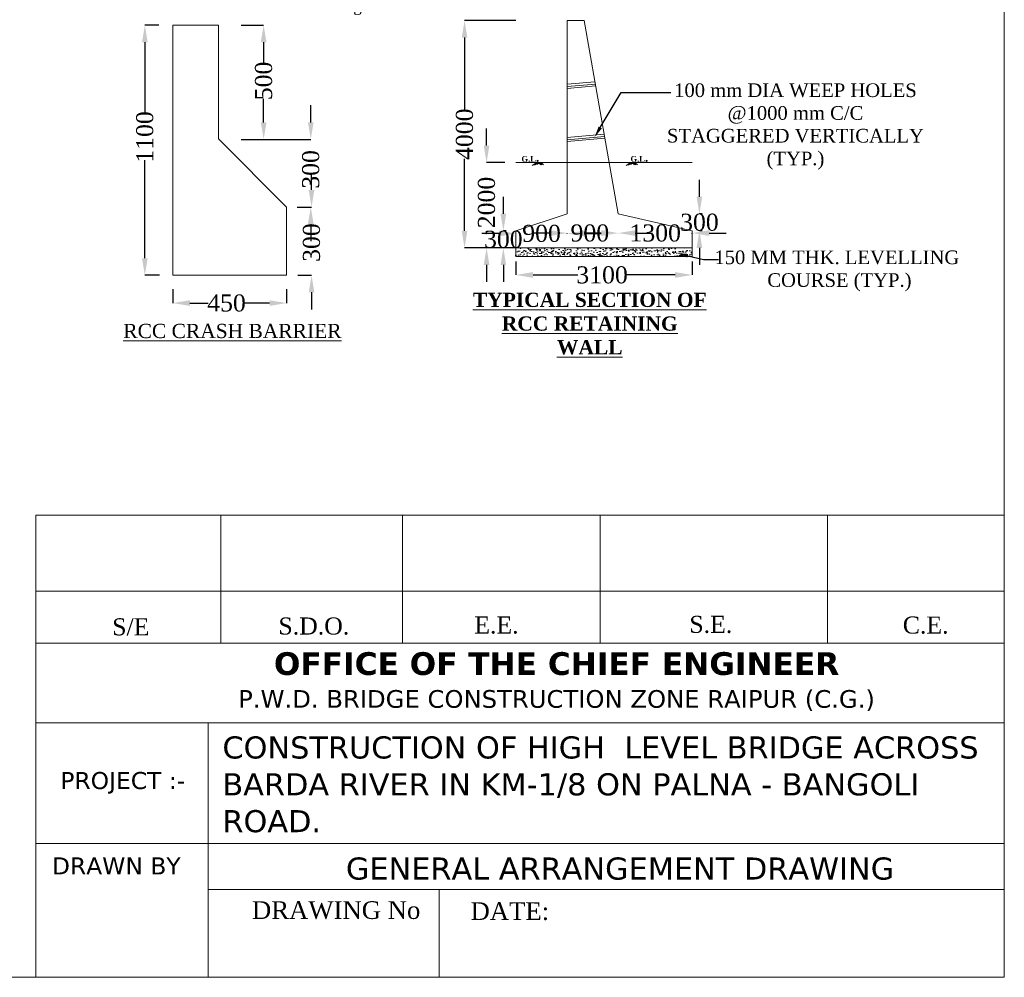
# Model space of a CAD drawing. Header units: millimetres. Extents: x 103078 to 28190236, y -3207472 to 320261.
# Tile 13 of 15: x 28103605 to 28190236, y -440869 to -356619. Entities that reach past the tile are written whole.
import ezdxf
from ezdxf import colors
from ezdxf.entities.mleader import LeaderData, LeaderLine
from ezdxf.math import Vec2, Vec3

# ---------------------------------------------------------------- set-up
doc = ezdxf.new("R2010")
doc.units = ezdxf.units.MM
doc.header["$LTSCALE"] = 60
doc.header["$MEASUREMENT"] = 0
doc.layers.add('TEX', color=6, linetype='Continuous')
doc.styles.add('PDF Arial Bold', font='times.ttf')
doc.styles.add('PDF Verdana Bold', font='verdanab.ttf')
doc.styles.add('style1', font='txt.shx', dxfattribs={"height": 1})
doc.dimstyles.get("Standard").update_dxf_attribs({"dimtxt": 400, "dimasz": 215, "dimexe": 0.18, "dimexo": 0.0625, "dimgap": 0.09, "dimtad": 0, "dimtih": 1, "dimtoh": 1, "dimdec": 0, "dimzin": 4, "dimdsep": 46, "dimtxsty": 'Standard', "dimblk": 'OPEN90', "dimcen": 0, "dimadec": 0, "dimazin": 1, "dimtfac": 1, "dimtdec": 0, "dimtix": 1, "dimtofl": 0, "dimtmove": 0, "dimatfit": 3, "dimldrblk": 'OPEN30', "dimfxl": 1, "dimtolj": 1, "dimtzin": 0, "dimarcsym": 0})

# ---------------------------------------------------------------- blocks, each defined once
blk = doc.blocks.new('*D6240')
at = {"color": 0, "linetype": 'Continuous', "lineweight": -2, "ltscale": 2, "transparency": 16777216}
for p, q in [((28115852, -357102), (28114616, -357102)), ((28114616, -358602), (28114616, -364893)), ((28114616, -377602), (28114616, -368985)), ((28115900, -379102), (28114616, -379102))]:
    blk.add_line(p, q, dxfattribs=at)
at = {"color": 0, "linetype": 'Continuous', "lineweight": 9, "ltscale": 2, "transparency": 16777216}
for points in [[(28114366, -358602), (28114866, -358602), (28114616, -357102)], [(28114366, -377602), (28114866, -377602), (28114616, -379102)]]:
    blk.add_solid(points, dxfattribs=at)
at = {"layer": 'Defpoints', "color": 0, "linetype": 'Continuous', "lineweight": 9, "ltscale": 2, "transparency": 16777216}
for p in [(28115852, -357102), (28114616, -379102), (28115900, -379102)]:
    blk.add_point(p, dxfattribs=at)
at = {"color": 0, "linetype": 'Continuous', "lineweight": 9, "ltscale": 2, "transparency": 16777216, "insert": (28114616, -366939), "char_height": 1500, "attachment_point": 5, "rotation": 90, "style": 'PDF Arial Bold'}
blk.add_mtext('\\A1;1100', dxfattribs=at)
blk = doc.blocks.new('*D6242')
at = {"color": 0, "linetype": 'Continuous', "lineweight": -2, "ltscale": 2, "transparency": 16777216}
for p, q in [((28123079, -357102), (28125070, -357102)), ((28125070, -358602), (28125070, -360438)), ((28125070, -365650), (28125070, -363575)), ((28123103, -367150), (28125070, -367150))]:
    blk.add_line(p, q, dxfattribs=at)
at = {"color": 0, "linetype": 'Continuous', "lineweight": 9, "ltscale": 2, "transparency": 16777216}
for points in [[(28124820, -358602), (28125320, -358602), (28125070, -357102)], [(28124820, -365650), (28125320, -365650), (28125070, -367150)]]:
    blk.add_solid(points, dxfattribs=at)
at = {"layer": 'Defpoints', "color": 0, "linetype": 'Continuous', "lineweight": 9, "ltscale": 2, "transparency": 16777216}
for p in [(28123079, -357102), (28123103, -367150), (28125070, -367150)]:
    blk.add_point(p, dxfattribs=at)
at = {"color": 0, "linetype": 'Continuous', "lineweight": 9, "ltscale": 2, "transparency": 16777216, "insert": (28125070, -362006), "char_height": 1500, "attachment_point": 5, "rotation": 90, "style": 'PDF Arial Bold'}
blk.add_mtext('\\A1;500', dxfattribs=at)
blk = doc.blocks.new('*D6243')
at = {"color": 0, "linetype": 'Continuous', "lineweight": -2, "ltscale": 2, "transparency": 16777216}
for p, q in [((28129215, -365650), (28129215, -364150)), ((28125070, -367150), (28129216, -367150)), ((28128005, -373102), (28129216, -373102)), ((28129215, -374602), (28129215, -376102))]:
    blk.add_line(p, q, dxfattribs=at)
at = {"color": 0, "linetype": 'Continuous', "lineweight": 9, "ltscale": 2, "transparency": 16777216}
for points in [[(28128965, -365650), (28129465, -365650), (28129215, -367150)], [(28128965, -374602), (28129465, -374602), (28129215, -373102)]]:
    blk.add_solid(points, dxfattribs=at)
at = {"layer": 'Defpoints', "color": 0, "linetype": 'Continuous', "lineweight": 9, "ltscale": 2, "transparency": 16777216}
for p in [(28125070, -367150), (28128005, -373102), (28129215, -373102)]:
    blk.add_point(p, dxfattribs=at)
at = {"color": 0, "linetype": 'Continuous', "lineweight": 9, "ltscale": 2, "transparency": 16777216, "insert": (28129215, -369792), "char_height": 1500, "attachment_point": 5, "rotation": 90, "style": 'PDF Arial Bold'}
blk.add_mtext('\\A1;300', dxfattribs=at)
blk = doc.blocks.new('*D6244')
at = {"color": 0, "linetype": 'Continuous', "lineweight": -2, "ltscale": 2, "transparency": 16777216}
for p, q in [((28129284, -371602), (28129284, -370102)), ((28128005, -373102), (28129285, -373102)), ((28128091, -379102), (28129285, -379102)), ((28129284, -380602), (28129284, -382102))]:
    blk.add_line(p, q, dxfattribs=at)
at = {"color": 0, "linetype": 'Continuous', "lineweight": 9, "ltscale": 2, "transparency": 16777216}
for points in [[(28129034, -371602), (28129534, -371602), (28129284, -373102)], [(28129034, -380602), (28129534, -380602), (28129284, -379102)]]:
    blk.add_solid(points, dxfattribs=at)
at = {"layer": 'Defpoints', "color": 0, "linetype": 'Continuous', "lineweight": 9, "ltscale": 2, "transparency": 16777216}
for p in [(28128005, -373102), (28128091, -379102), (28129284, -379102)]:
    blk.add_point(p, dxfattribs=at)
at = {"color": 0, "linetype": 'Continuous', "lineweight": 9, "ltscale": 2, "transparency": 16777216, "insert": (28129284, -376229), "char_height": 1500, "attachment_point": 5, "rotation": 90, "style": 'PDF Arial Bold'}
blk.add_mtext('\\A1;300', dxfattribs=at)
blk = doc.blocks.new('*D6245')
at = {"color": 0, "linetype": 'Continuous', "lineweight": -2, "ltscale": 2, "transparency": 16777216}
for p, q in [((28117088, -380327), (28117088, -381551)), ((28127088, -380327), (28127088, -381551)), ((28118588, -381551), (28120197, -381551)), ((28125588, -381551), (28123406, -381551))]:
    blk.add_line(p, q, dxfattribs=at)
at = {"color": 0, "linetype": 'Continuous', "lineweight": 9, "ltscale": 2, "transparency": 16777216}
for points in [[(28118588, -381301), (28118588, -381801), (28117088, -381551)], [(28125588, -381301), (28125588, -381801), (28127088, -381551)]]:
    blk.add_solid(points, dxfattribs=at)
at = {"layer": 'Defpoints', "color": 0, "linetype": 'Continuous', "lineweight": 9, "ltscale": 2, "transparency": 16777216}
for p in [(28117088, -380327), (28127088, -380327), (28127088, -381551)]:
    blk.add_point(p, dxfattribs=at)
at = {"color": 0, "linetype": 'Continuous', "lineweight": 9, "ltscale": 2, "transparency": 16777216, "insert": (28121801, -381551), "char_height": 1500, "attachment_point": 5, "style": 'PDF Arial Bold'}
blk.add_mtext('\\A1;450', dxfattribs=at)
blk = doc.blocks.new('*D6247')
at = {"color": 0, "linetype": 'Continuous', "lineweight": -2, "ltscale": 2, "transparency": 16777216}
for p, q in [((28147271, -377904), (28147271, -379078)), ((28162771, -377904), (28162771, -379078)), ((28148771, -379078), (28152714, -379078)), ((28161271, -379078), (28156975, -379078))]:
    blk.add_line(p, q, dxfattribs=at)
at = {"color": 0, "linetype": 'Continuous', "lineweight": 9, "ltscale": 2, "transparency": 16777216}
for points in [[(28148771, -378828), (28148771, -379328), (28147271, -379078)], [(28161271, -378828), (28161271, -379328), (28162771, -379078)]]:
    blk.add_solid(points, dxfattribs=at)
at = {"layer": 'Defpoints', "color": 0, "linetype": 'Continuous', "lineweight": 9, "ltscale": 2, "transparency": 16777216}
for p in [(28147271, -377904), (28162771, -377904), (28162771, -379078)]:
    blk.add_point(p, dxfattribs=at)
at = {"color": 0, "linetype": 'Continuous', "lineweight": 9, "ltscale": 2, "transparency": 16777216, "insert": (28154845, -379078), "char_height": 1500, "attachment_point": 5, "style": 'PDF Arial Bold'}
blk.add_mtext('\\A1;3100', dxfattribs=at)
blk = doc.blocks.new('*D6248')
at = {"color": 0, "linetype": 'Continuous', "lineweight": -2, "ltscale": 2, "transparency": 16777216}
for p, q in [((28145771, -375428), (28144271, -375428)), ((28147271, -375427), (28147271, -375427)), ((28151771, -375427), (28151771, -375427)), ((28153271, -375428), (28154771, -375428))]:
    blk.add_line(p, q, dxfattribs=at)
at = {"color": 0, "linetype": 'Continuous', "lineweight": 9, "ltscale": 2, "transparency": 16777216}
for points in [[(28145771, -375178), (28145771, -375678), (28147271, -375428)], [(28153271, -375178), (28153271, -375678), (28151771, -375428)]]:
    blk.add_solid(points, dxfattribs=at)
at = {"layer": 'Defpoints', "color": 0, "linetype": 'Continuous', "lineweight": 9, "ltscale": 2, "transparency": 16777216}
for p in [(28147271, -375428), (28151771, -375428), (28151771, -375428)]:
    blk.add_point(p, dxfattribs=at)
at = {"color": 0, "linetype": 'Continuous', "lineweight": 9, "ltscale": 2, "transparency": 16777216, "insert": (28149521, -375428), "char_height": 1500, "attachment_point": 5, "style": 'PDF Arial Bold'}
blk.add_mtext('\\A1;900', dxfattribs=at)
blk = doc.blocks.new('*D6249')
at = {"color": 0, "linetype": 'Continuous', "lineweight": -2, "ltscale": 2, "transparency": 16777216}
for p, q in [((28150271, -375391), (28148771, -375391)), ((28151771, -375427), (28151771, -375391)), ((28156271, -375391), (28156271, -375391)), ((28157771, -375391), (28159271, -375391))]:
    blk.add_line(p, q, dxfattribs=at)
at = {"color": 0, "linetype": 'Continuous', "lineweight": 9, "ltscale": 2, "transparency": 16777216}
for points in [[(28150271, -375141), (28150271, -375641), (28151771, -375391)], [(28157771, -375141), (28157771, -375641), (28156271, -375391)]]:
    blk.add_solid(points, dxfattribs=at)
at = {"layer": 'Defpoints', "color": 0, "linetype": 'Continuous', "lineweight": 9, "ltscale": 2, "transparency": 16777216}
for p in [(28151771, -375428), (28156271, -375391), (28156271, -375391)]:
    blk.add_point(p, dxfattribs=at)
at = {"color": 0, "linetype": 'Continuous', "lineweight": 9, "ltscale": 2, "transparency": 16777216, "insert": (28153771, -375391), "char_height": 1500, "attachment_point": 5, "style": 'PDF Arial Bold'}
blk.add_mtext('\\A1;900', dxfattribs=at)
blk = doc.blocks.new('*D6250')
at = {"color": 0, "linetype": 'Continuous', "lineweight": -2, "ltscale": 2, "transparency": 16777216}
for p, q in [((28154771, -375391), (28153271, -375391)), ((28156271, -375391), (28156271, -375391)), ((28162771, -375449), (28162771, -375391)), ((28164271, -375391), (28165771, -375391))]:
    blk.add_line(p, q, dxfattribs=at)
at = {"color": 0, "linetype": 'Continuous', "lineweight": 9, "ltscale": 2, "transparency": 16777216}
for points in [[(28154771, -375141), (28154771, -375641), (28156271, -375391)], [(28164271, -375141), (28164271, -375641), (28162771, -375391)]]:
    blk.add_solid(points, dxfattribs=at)
at = {"layer": 'Defpoints', "color": 0, "linetype": 'Continuous', "lineweight": 9, "ltscale": 2, "transparency": 16777216}
for p in [(28156271, -375391), (28162771, -375391), (28162771, -375449)]:
    blk.add_point(p, dxfattribs=at)
at = {"color": 0, "linetype": 'Continuous', "lineweight": 9, "ltscale": 2, "transparency": 16777216, "insert": (28159521, -375391), "char_height": 1500, "attachment_point": 5, "style": 'PDF Arial Bold'}
blk.add_mtext('\\A1;1300', dxfattribs=at)
blk = doc.blocks.new('*D6251')
at = {"color": 0, "linetype": 'Continuous', "lineweight": -2, "ltscale": 2, "transparency": 16777216}
for p, q in [((28146159, -373696), (28146159, -372196)), ((28146408, -375196), (28146159, -375196)), ((28146408, -376696), (28146159, -376696)), ((28146159, -378196), (28146159, -379696))]:
    blk.add_line(p, q, dxfattribs=at)
at = {"color": 0, "linetype": 'Continuous', "lineweight": 9, "ltscale": 2, "transparency": 16777216}
for points in [[(28145909, -373696), (28146409, -373696), (28146159, -375196)], [(28145909, -378196), (28146409, -378196), (28146159, -376696)]]:
    blk.add_solid(points, dxfattribs=at)
at = {"layer": 'Defpoints', "color": 0, "linetype": 'Continuous', "lineweight": 9, "ltscale": 2, "transparency": 16777216}
for p in [(28146408, -375196), (28146159, -376696), (28146408, -376696)]:
    blk.add_point(p, dxfattribs=at)
at = {"color": 0, "linetype": 'Continuous', "lineweight": 9, "ltscale": 2, "transparency": 16777216, "insert": (28146159, -375946), "char_height": 1500, "attachment_point": 5, "style": 'PDF Arial Bold'}
blk.add_mtext('\\A1;300', dxfattribs=at)
blk = doc.blocks.new('*D6339')
at = {"color": 0, "linetype": 'Continuous', "lineweight": -2, "ltscale": 2, "transparency": 16777216}
for p, q in [((28144683, -367696), (28144683, -366196)), ((28146278, -369196), (28144683, -369196)), ((28147271, -376696), (28144683, -376696)), ((28144683, -378196), (28144683, -379696))]:
    blk.add_line(p, q, dxfattribs=at)
at = {"color": 0, "linetype": 'Continuous', "lineweight": 9, "ltscale": 2, "transparency": 16777216}
for points in [[(28144433, -367696), (28144933, -367696), (28144683, -369196)], [(28144433, -378196), (28144933, -378196), (28144683, -376696)]]:
    blk.add_solid(points, dxfattribs=at)
at = {"layer": 'Defpoints', "color": 0, "linetype": 'Continuous', "lineweight": 9, "ltscale": 2, "transparency": 16777216}
for p in [(28146278, -369196), (28144683, -376696), (28147271, -376696)]:
    blk.add_point(p, dxfattribs=at)
at = {"color": 0, "linetype": 'Continuous', "lineweight": 9, "ltscale": 2, "transparency": 16777216, "insert": (28144683, -372702), "char_height": 1500, "attachment_point": 5, "rotation": 90, "style": 'PDF Arial Bold'}
blk.add_mtext('\\A1;2000', dxfattribs=at)
blk = doc.blocks.new('*D6252')
at = {"color": 0, "linetype": 'Continuous', "lineweight": -2, "ltscale": 2, "transparency": 16777216}
for p, q in [((28163410, -372196), (28163410, -370696)), ((28163658, -373696), (28163410, -373696)), ((28163658, -375196), (28163410, -375196)), ((28163410, -376696), (28163410, -378196))]:
    blk.add_line(p, q, dxfattribs=at)
at = {"color": 0, "linetype": 'Continuous', "lineweight": 9, "ltscale": 2, "transparency": 16777216}
for points in [[(28163160, -372196), (28163660, -372196), (28163410, -373696)], [(28163160, -376696), (28163660, -376696), (28163410, -375196)]]:
    blk.add_solid(points, dxfattribs=at)
at = {"layer": 'Defpoints', "color": 0, "linetype": 'Continuous', "lineweight": 9, "ltscale": 2, "transparency": 16777216}
for p in [(28163658, -373696), (28163410, -375196), (28163658, -375196)]:
    blk.add_point(p, dxfattribs=at)
at = {"color": 0, "linetype": 'Continuous', "lineweight": 9, "ltscale": 2, "transparency": 16777216, "insert": (28163410, -374446), "char_height": 1500, "attachment_point": 5, "style": 'PDF Arial Bold'}
blk.add_mtext('\\A1;300', dxfattribs=at)
blk = doc.blocks.new('*D6253')
at = {"color": 0, "linetype": 'Continuous', "lineweight": -2, "ltscale": 2, "transparency": 16777216}
for p, q in [((28147271, -356696), (28142747, -356696)), ((28142747, -358196), (28142747, -364537)), ((28142747, -375196), (28142747, -368854)), ((28147271, -376696), (28142747, -376696))]:
    blk.add_line(p, q, dxfattribs=at)
at = {"color": 0, "linetype": 'Continuous', "lineweight": 9, "ltscale": 2, "transparency": 16777216}
for points in [[(28142497, -358196), (28142997, -358196), (28142747, -356696)], [(28142497, -375196), (28142997, -375196), (28142747, -376696)]]:
    blk.add_solid(points, dxfattribs=at)
at = {"layer": 'Defpoints', "color": 0, "linetype": 'Continuous', "lineweight": 9, "ltscale": 2, "transparency": 16777216}
for p in [(28142747, -356696), (28147271, -356696), (28147271, -376696)]:
    blk.add_point(p, dxfattribs=at)
at = {"color": 0, "linetype": 'Continuous', "lineweight": 9, "ltscale": 2, "transparency": 16777216, "insert": (28142747, -366696), "char_height": 1500, "attachment_point": 5, "rotation": 90, "style": 'PDF Arial Bold'}
blk.add_mtext('\\A1;4000', dxfattribs=at)

msp = doc.modelspace()

# ---------------------------------------------------------------- hatches: boundary and pattern name
at = {"linetype": 'Continuous', "lineweight": 9, "ltscale": 2}
h = msp.add_hatch(dxfattribs=at)
h.set_pattern_fill('AR-CONC', scale=100)
h.set_pattern_definition([(50, (-40569290.43, 1758797.6), (717.2601826, -62.752135), [75, -825]), (355, (-40569290.4, 1758797.6), (-138.751334, 752.192134), [60, -660]), (100.4514445, (-40569230.66, 1758792.35), (578.508847, 689.439991), [63.740192, -701.142112]), (46.1842, (-40569290.4, 1758997.6), (1067.241331, -165.519281), [112.5, -1237.5]), (96.6356355, (-40569201.5, 1758983.8), (934.661946, 974.1186), [95.610342, -1051.71376]), (351.184164, (-40569290.4, 1758997.6), (934.661945, 974.1186), [90, -990.000001]), (21, (-40569190.43, 1758947.6), (596.907052, -402.6188907), [75, -825]), (326, (-40569190.4, 1758947.6), (243.315332, 725.150045), [60, -660]), (71.4514447, (-40569140.7, 1758914), (840.222377, 322.531153), [63.74019, -701.142112]), (37.5, (-40569290.43, 1758797.58), (12.1598553, 332.8938538), [0, -652, 0, -670, 0, -662.5]), (7.5, (-40569290.43, 1758797.58), (263.0695374, 394.4117119), [0, -382, 0, -637, 0, -252.5]), (327.5, (-40569513.43, 1758797.58), (533.8224362, -22.5548717), [0, -250, 0, -780, 0, -1035]), (317.5, (-40569613.43, 1758797.6), (583.1861693, 100.1049823), [0, -325, 0, -518, 0, -735])])
h.paths.add_polyline_path([(28162770.8, -377445.6), (28162770.8, -376695.6), (28147270.8, -376695.6), (28147270.8, -377445.6)])

# ---------------------------------------------------------------- linework, layer by layer
at = {"color": 7, "linetype": 'Continuous', "lineweight": 9, "ltscale": 2}
for p, q in [((28117088.3, -379102), (28117088.3, -357102)), ((28117088.3, -357102), (28121088.3, -357102)), ((28121088.3, -357102), (28121088.3, -367102)), ((28121088.3, -367102), (28127088.3, -373102)), ((28127088.3, -379102), (28127088.3, -373102)), ((28147270.8, -376695.6), (28147270.8, -377445.6)), ((28162770.8, -376695.6), (28162770.8, -377445.6)), ((28117088.3, -379102), (28127088.3, -379102)), ((28105022.8, -400213, -12005.2), (28105022.8, -440868.5)), ((28120190.8, -418485.1, -11365.4), (28120190.8, -440868.5)), ((28105022.8, -440868.5), (28190236.3, -440868.5))]:
    msp.add_line(p, q, dxfattribs=at)
at = {"linetype": 'Continuous', "lineweight": 9}
for p, q in [((28105022.8, -400213, -11365.4), (28190236.3, -400213, -11365.4)), ((28121306.3, -400213, -11365.4), (28121306.3, -411457.4, -11365.4)), ((28137286.8, -408814, -11365.4), (28137286.8, -400213, -11365.4)), ((28137286.8, -400213, -11365.4), (28137286.8, -411457.4, -11365.4)), ((28154689.8, -408814, -11365.4), (28154689.8, -400213, -11365.4)), ((28154689.8, -400213, -11365.4), (28154689.8, -411457.4, -11365.4)), ((28174666.8, -400213, -11365.4), (28174666.8, -411457.4, -11365.4)), ((28105022.8, -406895, -11365.4), (28190236.3, -406895, -11365.4)), ((28105022.8, -411457.4, -11365.4), (28190236.3, -411457.4, -11365.4)), ((28105040.4, -418485.1, -11365.4), (28190236.3, -418485.1, -11365.4)), ((28105040.4, -429084.9, -5568), (28111449.1, -429084.9, -3200.7)), ((28111449.1, -429084.9, 923.4), (28190236.3, -429084.9, 30026.6)), ((28120190.8, -433137, -38571), (28190236.3, -433137)), ((28140522.8, -433137, -11365.4), (28140522.8, -440868.5, -11365.4))]:
    msp.add_line(p, q, dxfattribs=at)
at = {"color": 7, "linetype": 'Continuous', "lineweight": 9, "ltscale": 2}
msp.add_lwpolyline([(28190236.3, -440868.5), (27853119.3, -440868.5), (27853119.3, -200975.5), (28190236.3, -200975.5)], close=True, dxfattribs=at)
at = {"layer": 'TEX', "color": 7, "lineweight": 9, "ltscale": 20}
for p, q in [((28151770.8, -356695.6), (28153270.8, -356695.6)), ((28151770.8, -356695.6), (28151770.8, -373695.6)), ((28153270.8, -356695.6), (28156270.8, -373695.6)), ((28151770.8, -362297.2), (28154221.2, -362081)), ((28151770.8, -362505.2), (28154257.4, -362285.8)), ((28151770.8, -362657.9), (28154283.9, -362436.2)), ((28151770.8, -366970.3), (28155033.2, -366682.4)), ((28151770.8, -367178.3), (28155069.4, -366887.3)), ((28151770.8, -367331), (28155095.9, -367037.6)), ((28147270.8, -369195.6), (28162770.8, -369195.6)), ((28149117.7, -369195.6), (28148694.8, -369438.2)), ((28149231.8, -369195.6), (28148888.9, -369412.4)), ((28149369.9, -369195.6), (28149097.4, -369362.9)), ((28149231.8, -369195.6), (28149447.8, -369398.2)), ((28149369.9, -369195.6), (28149539.8, -369373.5)), ((28149476, -369195.6), (28149684.7, -369401.7)), ((28157381.3, -369195.6), (28156958.4, -369438.2)), ((28157495.4, -369195.6), (28157152.5, -369412.4)), ((28157633.5, -369195.6), (28157360.9, -369362.9)), ((28157495.4, -369195.6), (28157711.4, -369398.2)), ((28157633.5, -369195.6), (28157803.3, -369373.5)), ((28157739.5, -369195.6), (28157948.3, -369401.7)), ((28147270.8, -375195.6), (28151770.8, -373695.6)), ((28156270.8, -373695.6), (28162770.8, -375195.6)), ((28147270.8, -375195.6), (28147270.8, -376695.6)), ((28162770.8, -376695.6), (28162770.8, -375195.6)), ((28147270.8, -376695.6), (28162770.8, -376695.6)), ((28147270.8, -377445.6), (28162770.8, -377445.6))]:
    msp.add_line(p, q, dxfattribs=at)

# ---------------------------------------------------------------- texts
at = {"color": 7, "linetype": 'Continuous', "lineweight": 9, "ltscale": 2, "char_height": 750, "width": 11046.464, "attachment_point": 1}
for insert in [(28147750.1, -368364.8), (28157341.5, -368364.8)]:
    msp.add_mtext('{\\fTimes New Roman|b1|i0|c0|p18;\\H0.66667x;G.L\\H1.5x;.}', dxfattribs=dict(at, insert=insert))
at = {"linetype": 'Continuous', "lineweight": 9, "attachment_point": 1, "style": 'style1'}
for s, insert, char_height in [('{\\fTimes New Roman|b0|i0|c0|p18;\\H0.96451x;S/E \\H1.0368x;                        }', (28111747.2, -409283.4, -11365.4), 1556.025), ('{\\fTimes New Roman|b0|i0|c0|p18;\\H0.96451x;S.D.O.     \\H1.0368x;                    }', (28126367.9, -409210.8, 22402.5), 1556.025), ('{\\fTimes New Roman|b0|i0|c0|p18;\\H0.96451x;E.E.  \\H1.0368x;                       }', (28143600.4, -409121.7, -11365.4), 1556.025), ('{\\fTimes New Roman|b0|i0|c0|p18;\\H0.96451x;S.E. \\H1.0368x;                        }', (28162523.3, -409066, -11365.4), 1556.025), ('{\\fTimes New Roman|b0|i0|c0|p18;\\H0.96451x;C.E.\\H1.0368x;                         }', (28181302.4, -409126.6, -11365.4), 1556.025), ('{\\fVerdana|b0|i0|c0|p34;\\H0.96451x;PROJECT :-    \\fTimes New Roman|b0|i0|c0|p18;\\H1.0368x;                   }', (28107178.4, -422805.9, -45133.3), 1556.0255), ('{\\fVerdana|b0|i0|c0|p34;\\H0.96451x;DRAWN BY  \\fTimes New Roman|b0|i0|c0|p18; \\H1.0368x;                     }', (28106442.6, -430316.5, 22402.5), 1556.0255), ('{\\fVerdana|b0|i0|c0|p34;GENERAL ARRANGEMENT DRAWING       \\fTimes New Roman|b0|i0|c0|p18;                }', (28132308.9, -430326.1, -11365.4), 1945.0319), ('{\\fTimes New Roman|b0|i0|c0|p18;DRAWING No                      }', (28124040.6, -434178.3, -11365.4), 1556.025), ('{\\fTimes New Roman|b0|i0|c0|p18;DATE:                       }', (28143269.1, -434270.3, 22402.5), 1556.025)]:
    msp.add_mtext(s, dxfattribs=dict(at, insert=insert, char_height=char_height))
at = {"linetype": 'Continuous', "lineweight": 9, "attachment_point": 1}
for s, insert, char_height, width, style in [('\\pxqc;{\\H1.28533x;OFFICE OF THE CHIEF ENGINEER\\P\\fVerdana|b0|i0|c0|p34;\\H0.77801x;P.W.D. BRIDGE CONSTRUCTION ZONE RAIPUR (C.G.)}', (28118901.8, -412265.6, -38379.8), 1556.025, 63877.505, 'PDF Verdana Bold'), ('{\\fVerdana|b0|i0|c0|p34;CONSTRUCTION OF HIGH  LEVEL BRIDGE ACROSS BARDA RIVER IN KM-1/8 ON PALNA - BANGOLI ROAD.\\fTimes New Roman|b0|i0|c0|p18;   }', (28121440.9, -419672.9, 2327.2), 1945.0319, 69317.489, 'style1')]:
    msp.add_mtext(s, dxfattribs=dict(at, insert=insert, char_height=char_height, width=width, style=style))
at = {"layer": 'TEX', "color": 7, "lineweight": 9, "char_height": 1250, "width": 21243.547, "attachment_point": 1}
for s, insert in [('\\pxqc;{\\fTimes New Roman|b1|i0|c0|p18;\\LTYPICAL SECTION OF  RCC RETAINING WALL }', (28143141.7, -380642.5)), ('{\\fTimes New Roman|b0|i0|c0|p18;\\LRCC CRASH BARRIER}', (28112722.2, -383378.9))]:
    msp.add_mtext(s, dxfattribs=dict(at, insert=insert))

# ---------------------------------------------------------------- dimensions: what is measured, and where the dimension line sits
at = {"color": 7, "linetype": 'Continuous', "lineweight": 9, "ltscale": 2}
dim = msp.add_linear_dim(base=(28142746.8, -356695.6), p1=(28147270.8, -376695.6), p2=(28147270.8, -356695.6), angle=90, text='4000', dimstyle='Standard', override={"dimtxt": 1500, "dimasz": 1500, "dimtxsty": 'PDF Arial Bold', "dimfxl": 300}, dxfattribs=at)
dim.commit()
dim.dimension.update_dxf_attribs({"geometry": '*D6253', "text_midpoint": (28142746.8, -366695.6), "text_rotation": 90})
for base, p1, p2, text, picture, middle in [((28114616.3, -379102), (28115852.2, -357102), (28115900.2, -379102), '1100', '*D6240', (28114616.3, -366939)), ((28125069.8, -367150), (28123079.2, -357102), (28123103.2, -367150), '500', '*D6242', (28125069.8, -362006.5)), ((28129215.3, -373102), (28125070, -367150), (28128005.3, -373102), '300', '*D6243', (28129215.3, -369791.5)), ((28144683.4, -376695.6), (28146278.2, -369195.6), (28147270.8, -376695.6), '2000', '*D6339', (28144683.4, -372702)), ((28129284.3, -379102), (28128005.3, -373102), (28128091.3, -379102), '300', '*D6244', (28129284.3, -376229))]:
    dim = msp.add_linear_dim(base=base, p1=p1, p2=p2, angle=90, text=text, dimstyle='Standard', override={"dimtxt": 1500, "dimasz": 1500, "dimtxsty": 'PDF Arial Bold', "dimfxl": 300}, dxfattribs=at)
    dim.commit()
    dim.dimension.update_dxf_attribs({"geometry": picture, "text_midpoint": middle, "dimtype": 160, "text_rotation": 90})
for base, p1, p2, picture, middle in [((28163409.8, -375195.6), (28163658.3, -373695.6), (28163658.3, -375195.6), '*D6252', (28163409.8, -374445.6)), ((28146159.3, -376695.6), (28146407.8, -375195.6), (28146407.8, -376695.6), '*D6251', (28146159.3, -375945.6))]:
    dim = msp.add_linear_dim(base=base, p1=p1, p2=p2, angle=90, text='300', dimstyle='Standard', override={"dimtxt": 1500, "dimasz": 1500, "dimtxsty": 'PDF Arial Bold', "dimfxl": 300}, dxfattribs=at)
    dim.commit()
    dim.dimension.update_dxf_attribs({"geometry": picture, "text_midpoint": middle})
for base, p1, p2, text, picture, middle in [((28151770.8, -375427.5), (28147270.8, -375427.5), (28151770.8, -375427.5), '900', '*D6248', (28149520.8, -375427.5)), ((28162770.8, -375391.3), (28156270.8, -375391.3), (28162770.8, -375449.1), '1300', '*D6250', (28159520.8, -375391.3))]:
    dim = msp.add_linear_dim(base=base, p1=p1, p2=p2, text=text, dimstyle='Standard', override={"dimtxt": 1500, "dimasz": 1500, "dimtxsty": 'PDF Arial Bold', "dimfxl": 300}, dxfattribs=at)
    dim.commit()
    dim.dimension.update_dxf_attribs({"geometry": picture, "text_midpoint": middle})
for base, p1, p2, text, picture, middle in [((28156270.8, -375391.1), (28151770.8, -375427.5), (28156270.8, -375391.1), '900', '*D6249', (28153770.8, -375391.1)), ((28162770.8, -379077.5), (28147270.8, -377904), (28162770.8, -377904), '3100', '*D6247', (28154844.6, -379077.5)), ((28127088.3, -381551), (28117088.3, -380326.6), (28127088.3, -380326.6), '450', '*D6245', (28121801.3, -381551))]:
    dim = msp.add_linear_dim(base=base, p1=p1, p2=p2, text=text, dimstyle='Standard', override={"dimtxt": 1500, "dimasz": 1500, "dimtxsty": 'PDF Arial Bold', "dimfxl": 300}, dxfattribs=at)
    dim.commit()
    dim.dimension.update_dxf_attribs({"geometry": picture, "text_midpoint": middle, "dimtype": 160})

# ---------------------------------------------------------------- leaders
ml = msp.add_multileader_mtext('Standard', dxfattribs=at)
ml.set_content('Hand Railing', color=7, style='PDF Arial Bold')
ml.set_leader_properties()
ml.build(insert=Vec2(0, 0))
ml.multileader.update_dxf_attribs({"text_right_attachment_type": 6, "dogleg_length": 0.36, "arrow_head_size": 0.18})
ctx = ml.context
ctx.base_point, ctx.char_height, ctx.arrow_head_size, ctx.landing_gap_size, ctx.plane_origin = Vec3(28125615.7, -355542), 1000, 0.18, 0.09, Vec3(28119088.3, -355542)
ctx.right_attachment = 6
notes = []
notes.append((ctx, [(0, (1, 1, 0), (28125615.3, -355542), (1, 0), 0.36, [(0, [(28119088.3, -355542)], 0, [])])]))
ctx.mtext.insert, ctx.mtext.flow_direction = Vec3(28125615.8, -354882.7), 5
ml = msp.add_multileader_mtext('Standard', dxfattribs=at)
ml.set_content('100 mm DIA WEEP HOLES @1000 mm C/C \\PSTAGGERED VERTICALLY (TYP.)', color=7, style='PDF Arial Bold')
ml.set_leader_properties()
ml.build(insert=Vec2(0, 0))
ml.multileader.update_dxf_attribs({"text_right_attachment_type": 6, "dogleg_length": 0.36, "arrow_head_size": 1000})
ctx = ml.context
ctx.base_point, ctx.char_height, ctx.arrow_head_size, ctx.landing_gap_size, ctx.plane_origin = Vec3(28160881.1, -363013), 1200, 1000, 0.09, Vec3(28154177, -366966)
ctx.right_attachment, ctx.text_align_type = 6, 1
notes.append((ctx, [(0, (1, 1, 0), (28156512.4, -363013), (1, 0), 4368.7, [(0, [(28154177, -366966)], 0, [])])]))
ctx.mtext.insert, ctx.mtext.width, ctx.mtext.defined_height, ctx.mtext.alignment, ctx.mtext.flow_direction = Vec3(28171861.6, -362223.5), 23652.622, 11703.1, 2, 5
ml = msp.add_multileader_mtext('Standard', dxfattribs=at)
ml.set_content('150 MM THK. LEVELLING\\P COURSE (TYP.)', color=7, style='PDF Arial Bold')
ml.set_leader_properties()
ml.build(insert=Vec2(0, 0))
ml.multileader.update_dxf_attribs({"text_right_attachment_type": 6, "dogleg_length": 4368.7, "arrow_head_size": 1000})
ctx = ml.context
ctx.base_point, ctx.char_height, ctx.arrow_head_size, ctx.landing_gap_size, ctx.plane_origin = Vec3(28165086.2, -377714.9), 1200, 1000, 0.09, Vec3(28161412.1, -377154.9)
ctx.right_attachment, ctx.text_align_type = 6, 1
notes.append((ctx, [(0, (1, 1, 0), (28163776.6, -377714.9), (1, 0), 1309.6, [(0, [(28161412.1, -377154.9)], 0, [])])]))
ctx.mtext.insert, ctx.mtext.alignment, ctx.mtext.flow_direction = Vec3(28175501.3, -376925.4), 2, 5
for ctx, leaders in notes:
    for number, flags, end, landing, length, lines in leaders:
        leader = LeaderData()
        leader.index, (leader.has_last_leader_line, leader.has_dogleg_vector, leader.attachment_direction) = number, flags
        leader.last_leader_point, leader.dogleg_vector, leader.dogleg_length = Vec3(end), Vec3(landing), length
        for number, points, colour, breaks in lines:
            line = LeaderLine()
            line.index, line.vertices, line.color, line.breaks = number, Vec3.list(points), colors.encode_raw_color(colour), breaks
            leader.lines.append(line)
        ctx.leaders.append(leader)

doc.saveas('drawing.dxf')
